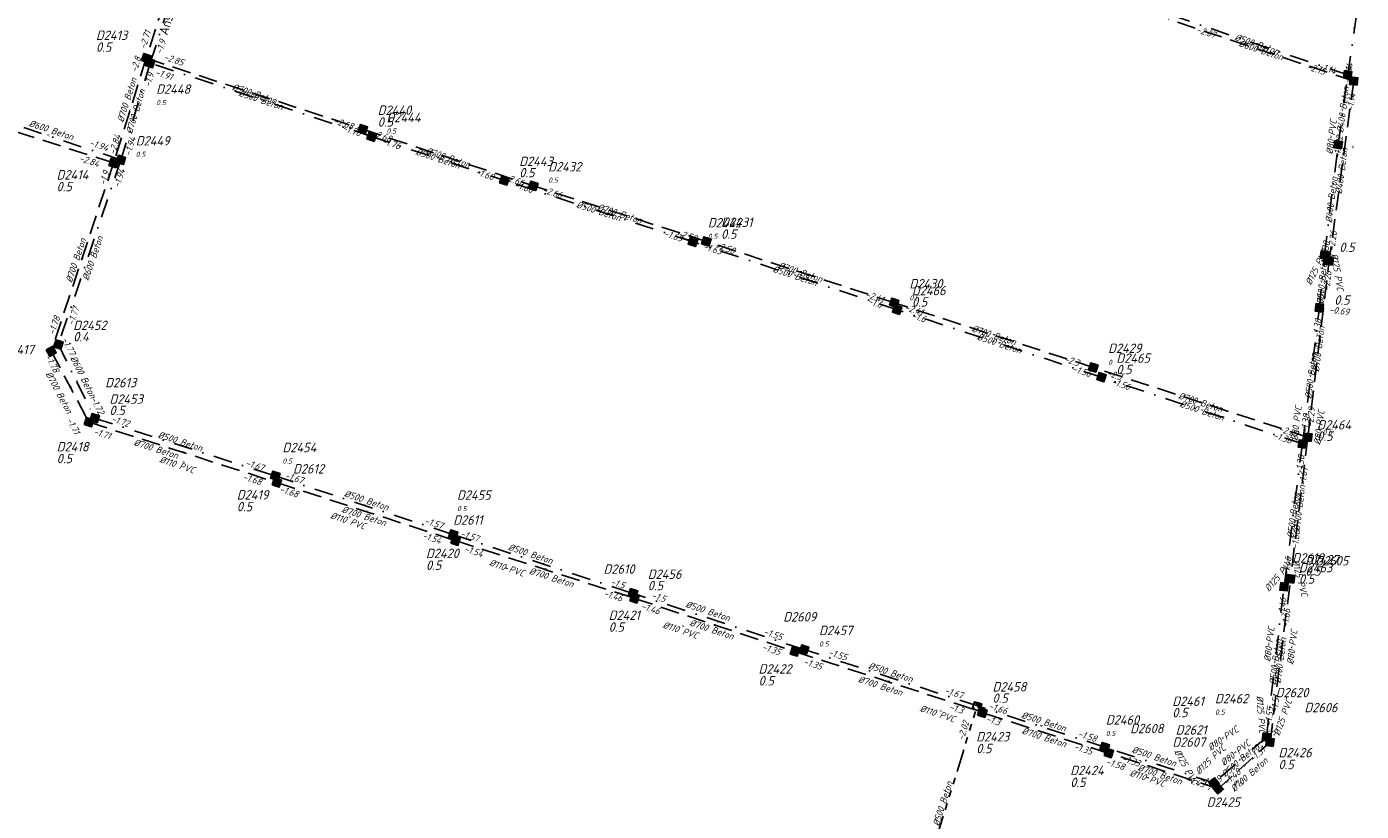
# Model space of a CAD drawing. Header units: metres. Extents: x 153906 to 154973, y 473035 to 474039.
# Tile 14 of 18: x 154619 to 154973, y 473490 to 473698. Entities that reach past the tile are written whole.
import ezdxf
from ezdxf.enums import TextEntityAlignment as Align

# ---------------------------------------------------------------- set-up
doc = ezdxf.new("R2010")
doc.units = ezdxf.units.M
for name, pattern in [('RI-GWA', [18.45, 6, -1.8, 1.75, -1.8, 1.75, -1.8, 1.75, -1.8]), ('RI-HWA', [7.4, 5, -2.4]), ('RI-VWA', [11, 5, -3, 0, -3])]:
    doc.linetypes.add(name, pattern=pattern)
doc.layers.get('0').update_dxf_attribs({"linetype": 'CONTINUOUS'})
for name, color, linetype, lineweight in [('B-XX-OG-TOPOGRAFIE-T18', 1, 'CONTINUOUS', 18), ('R-OI-RI-BOB-T18', 6, 'CONTINUOUS', 18), ('R-OI-RI-GWA_PUTDEKSELHOOGTE-T25', 10, 'CONTINUOUS', 25), ('R-OI-RI-GWA_PUTNUMMER-T25', 10, 'CONTINUOUS', 25), ('R-OI-RI-GWA_RIOOLPUT_INSPECTIEPUT-S', 10, 'CONTINUOUS', 25), ('R-OI-RI-GWA_TRANSPORTLEIDING-G', 10, 'RI-GWA', 25), ('R-OI-RI-HWA_PUTDEKSELHOOGTE-T25', 150, 'CONTINUOUS', 25), ('R-OI-RI-HWA_PUTNUMMER-T25', 150, 'CONTINUOUS', 25), ('R-OI-RI-HWA_RIOOLPUT_INSPECTIEPUT-S', 150, 'CONTINUOUS', 25), ('R-OI-RI-HWA_TRANSPORTLEIDING-G', 150, 'RI-HWA', 25), ('R-OI-RI-STROOMRICHTING-G', 251, 'CONTINUOUS', 25), ('R-OI-RI-VWA_PUTDEKSELHOOGTE-T25', 34, 'CONTINUOUS', 25), ('R-OI-RI-VWA_PUTNUMMER-T25', 34, 'CONTINUOUS', 25), ('R-OI-RI-VWA_RIOOLPUT_INSPECTIEPUT-S', 34, 'CONTINUOUS', 25), ('R-OI-RI-VWA_TRANSPORTLEIDING-G', 34, 'RI-VWA', 25)]:
    doc.layers.add(name, color=color, linetype=linetype, lineweight=lineweight)
doc.layers.add('R-OI-RI-DIAMETER_RIOOL-T18', color=6, linetype='CONTINUOUS')
doc.styles.add('NLCS-ISO-M-T18', font='NLCS-ISO.ttf', dxfattribs={"height": 1.8})
doc.styles.add('NLCS-ISO-M500-T25', font='NLCS-ISO.ttf', dxfattribs={"height": 1.25})
doc.styles.add('NLCS-ISO-M750-T18_CURSIEF', font='NLCS-ISO.ttf', dxfattribs={"oblique": 15, "height": 1.35})
doc.styles.add('NLCS-ISO-M750-T25_CURSIEF', font='NLCS-ISO.ttf', dxfattribs={"oblique": 15, "height": 1.875})

# ---------------------------------------------------------------- blocks, each defined once
blk = doc.blocks.new('N-SRI-PUT_GWA-SO')
blk.add_hatch(color=256).paths.add_polyline_path([(1.41, 1.41, 0.664858), (-2, 0.02), (-2, -0.02, 0.196534), (-1.41, -1.41)])
at = {"lineweight": -3, "flags": 128}
blk.add_lwpolyline([(2, -2), (2, 2), (-2, 2), (-2, -2)], close=True, dxfattribs=at)
at = {"lineweight": -3}
blk.add_circle((0, 0), 2, dxfattribs=at)
blk = doc.blocks.new('N-SRI-PUT_VWA-SO')
h = blk.add_hatch(color=256)
edge = h.paths.add_edge_path()
edge.add_arc((0, 0), 2, 0, 360)
at = {"flags": 128}
blk.add_lwpolyline([(-2, 2), (2, 2), (2, -2), (-2, -2)], close=True, dxfattribs=at)
at = {"lineweight": -3, "flags": 128}
blk.add_lwpolyline([(2, -2), (2, 2), (-2, 2), (-2, -2)], close=True, dxfattribs=at)
at = {"lineweight": -3}
blk.add_circle((0, 0), 2, dxfattribs=at)
blk = doc.blocks.new('N-SRI-PUT_HWA-SO')
h = blk.add_hatch(color=256)
h.dxf.hatch_style = 1
h.paths.add_polyline_path([(-2, 0, 1), (2, 0, 1)])
at = {"lineweight": -3, "flags": 128}
blk.add_lwpolyline([(-2, -2), (2, -2), (2, 2), (-2, 2)], close=True, dxfattribs=at)
at = {"lineweight": -3}
blk.add_circle((0, 0), 2, dxfattribs=at)

msp = doc.modelspace()

# ---------------------------------------------------------------- linework, layer by layer
at = {"layer": 'R-OI-RI-GWA_TRANSPORTLEIDING-G'}
msp.add_polyline3d([(154855.17, 473465.11, 0), (154871.32, 473517.66, 0)], dxfattribs=at)
at = {"layer": 'R-OI-RI-HWA_TRANSPORTLEIDING-G'}
for points in [[(154664.4, 473732.94, 0), (154650.53, 473690.01, 0)], [(154971.42, 473683.91, 0), (154922.17, 473700.37, 0)], [(154650.53, 473690.01, 0), (154641.89, 473662.14, 0)], [(154650.53, 473690.01, 0), (154708.11, 473671.1, 0)], [(154971.42, 473683.91, 0), (154964.92, 473636.12, 0)], [(154641.89, 473662.14, 0), (154581.36, 473681.55, 0)], [(154708.11, 473671.1, 0), (154753.43, 473656.07, 0)], [(154641.89, 473662.14, 0), (154625.3, 473612.07, 0)], [(154799.37, 473641.29, 0), (154753.43, 473656.07, 0)], [(154849.41, 473624.94, 0), (154799.37, 473641.29, 0)], [(154959.23, 473589.24, 0), (154964.92, 473636.12, 0)], [(154902.21, 473607.79, 0), (154849.41, 473624.94, 0)], [(154625.3, 473612.07, 0), (154635.34, 473593.24, 0)], [(154959.23, 473589.24, 0), (154902.21, 473607.79, 0)], [(154635.34, 473593.24, 0), (154685.24, 473577.18, 0)], [(154959.23, 473589.24, 0), (154954.63, 473551.59, 0)], [(154685.24, 473577.18, 0), (154732.73, 473561.74, 0)], [(154732.73, 473561.74, 0), (154780.31, 473546.4, 0)], [(154949.18, 473508.15, 0), (154954.63, 473551.59, 0)], [(154780.31, 473546.4, 0), (154822.91, 473532.24, 0)], [(154822.91, 473532.24, 0), (154872.66, 473516.15, 0)], [(154906.29, 473505.18, 0), (154872.54, 473516.08, 0)], [(154935.42, 473495.76, 0), (154949.18, 473508.15, 0)], [(154935.42, 473495.76, 0), (154906.33, 473505.28, 0)]]:
    msp.add_polyline3d(points, dxfattribs=at)
at = {"layer": 'R-OI-RI-VWA_TRANSPORTLEIDING-G'}
for points in [[(154651.61, 473688.73, 0), (154667.9, 473739.17, 0)], [(154969.82, 473685.58, 0), (154973.44, 473710.11, 0)], [(154969.82, 473685.58, 0), (154921.58, 473701.9, 0)], [(154651.61, 473688.73, 0), (154643.82, 473662.96, 0)], [(154710.45, 473669.16, 0), (154651.61, 473688.73, 0)], [(154967.29, 473667.03, 0), (154969.82, 473685.58, 0)], [(154643.82, 473662.96, 0), (154605.02, 473675.9, 0)], [(154710.45, 473669.16, 0), (154745.72, 473657.5, 0)], [(154963.65, 473637.68, 0), (154967.29, 473667.03, 0)], [(154643.82, 473662.96, 0), (154627.2, 473613.9, 0)], [(154795.85, 473641.18, 0), (154745.72, 473657.5, 0)], [(154850.08, 473623.14, 0), (154795.85, 473641.18, 0)], [(154962.3, 473623.64, 0), (154963.65, 473637.68, 0)], [(154904.41, 473605.18, 0), (154850.08, 473623.14, 0)], [(154957.78, 473587.45, 0), (154962.3, 473623.64, 0)], [(154627.2, 473613.9, 0), (154636.83, 473594.3, 0)], [(154957.78, 473587.45, 0), (154904.41, 473605.18, 0)], [(154636.83, 473594.3, 0), (154684.84, 473578.95, 0)], [(154952.9, 473549.48, 0), (154957.78, 473587.45, 0)], [(154684.84, 473578.95, 0), (154732.11, 473563.33, 0)], [(154732.11, 473563.33, 0), (154779.88, 473547.73, 0)], [(154948.24, 473509.52, 0), (154952.9, 473549.48, 0)], [(154825.39, 473532.78, 0), (154779.88, 473547.73, 0)], [(154871.48, 473517.8, 0), (154825.39, 473532.78, 0)], [(154905.24, 473506.85, 0), (154871.48, 473517.8, 0)], [(154948.24, 473509.52, 0), (154934.29, 473497.31, 0)], [(154934.29, 473497.31, 0), (154905.24, 473506.85, 0)]]:
    msp.add_polyline3d(points, dxfattribs=at)

# ---------------------------------------------------------------- block references
at = {"layer": 'R-OI-RI-GWA_RIOOLPUT_INSPECTIEPUT-S', "xscale": 0.4999999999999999, "yscale": 0.4999999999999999, "zscale": 0.4999999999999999, "rotation": 252.91136870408}
msp.add_blockref('N-SRI-PUT_GWA-SO', (154871.32, 473517.66), dxfattribs=at)
at = {"layer": 'R-OI-RI-HWA_RIOOLPUT_INSPECTIEPUT-S'}
for p, xscale, yscale, zscale, rotation in [((154650.53, 473690.01), 0.4999999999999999, 0.4999999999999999, 0.4999999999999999, 341.8191659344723), ((154971.42, 473683.91), 0.5, 0.5, 0.5, 83.39478235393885), ((154708.11, 473671.1), 0.5, 0.5, 0.5, 341.652328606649), ((154641.89, 473662.14), 0.5, 0.5, 0.5, 72.77600113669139), ((154753.43, 473656.07), 0.5, 0.5, 0.5, 342.1703318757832), ((154799.37, 473641.29), 0.5, 0.5, 0.5, 341.9043931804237), ((154964.92, 473636.12), 0.5, 0.5, 0.5, 82.25463025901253), ((154849.29, 473624.98), 0.5, 0.5, 0.5, 342.0080971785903), ((154625.3, 473612.07), 0.5, 0.5, 0.5, 298.0661693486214), ((154902.21, 473607.79), 0.5, 0.5, 0.5, 341.9739134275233), ((154635.34, 473593.24), 0.5, 0.5, 0.5, 342.1595565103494), ((154959.23, 473589.24), 0.5, 0.5, 0.5, 83.07964818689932), ((154685.24, 473577.18), 0.4999999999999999, 0.4999999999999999, 0.4999999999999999, 341.9895640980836), ((154732.73, 473561.74), 0.5, 0.5, 0.5, 342.1304517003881), ((154954.63, 473551.59), 0.5, 0.5, 0.5, 83.03424227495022), ((154780.31, 473546.4), 0.5, 0.5, 0.5, 341.6134837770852), ((154822.91, 473532.24), 0.4999999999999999, 0.4999999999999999, 0.4999999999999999, 342.0779064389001), ((154872.72, 473516.02), 0.5, 0.5, 0.5, 342.0998800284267), ((154906.33, 473505.28), 0.4999999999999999, 0.4999999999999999, 0.4999999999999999, 341.8787866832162), ((154949.18, 473508.15), 0.5, 0.5, 0.5, 82.84722430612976), ((154935.42, 473495.76), 0.5, 0.5, 0.5, 42.00998113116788)]:
    msp.add_blockref('N-SRI-PUT_HWA-SO', p, dxfattribs=dict(at, xscale=xscale, yscale=yscale, zscale=zscale, rotation=rotation))
at = {"layer": 'R-OI-RI-VWA_RIOOLPUT_INSPECTIEPUT-S'}
for p, xscale, yscale, zscale, rotation in [((154651.61, 473688.73), 0.5, 0.5, 0.5, 72.10172406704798), ((154969.82, 473685.58), 0.5, 0.5, 0.5, 81.60681246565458), ((154710.45, 473669.16), 0.4999999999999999, 0.4999999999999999, 0.4999999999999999, 341.7050453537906), ((154967.29, 473667.03), 0.5, 0.5, 0.5, 82.23345565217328), ((154643.82, 473662.96), 0.5, 0.5, 0.5, 73.18048515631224), ((154745.72, 473657.5), 0.4999999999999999, 0.4999999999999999, 0.4999999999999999, 341.9664112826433), ((154795.85, 473641.18), 0.5, 0.5, 0.5, 341.6056316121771), ((154963.65, 473637.68), 0.4999999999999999, 0.4999999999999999, 0.4999999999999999, 82.93025132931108), ((154850.08, 473623.14), 0.4999999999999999, 0.4999999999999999, 0.4999999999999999, 341.6996335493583), ((154962.3, 473623.64), 0.5, 0.5, 0.5, 352.7687085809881), ((154627.2, 473613.9), 0.4999999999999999, 0.4999999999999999, 0.4999999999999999, 71.28522053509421), ((154904.41, 473605.18), 0.5, 0.5, 0.5, 341.6269068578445), ((154636.83, 473594.3), 0.5, 0.5, 0.5, 342.2696192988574), ((154957.78, 473587.45), 0.5, 0.5, 0.5, 82.878296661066), ((154684.84, 473578.95), 0.4999999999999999, 0.4999999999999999, 0.4999999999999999, 341.7142680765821), ((154732.11, 473563.33), 0.5, 0.5, 0.5, 341.9147850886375), ((154779.88, 473547.73), 0.5, 0.5, 0.5, 341.814687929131), ((154952.9, 473549.48), 0.5, 0.5, 0.5, 82.67635016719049), ((154825.39, 473532.78), 0.5, 0.5, 0.5, 341.9949951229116), ((154948.24, 473509.52), 0.5, 0.5, 0.5, 83.34640002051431), ((154905.24, 473506.85), 0.5, 0.5, 0.5, 341.8198554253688), ((154934.29, 473497.31), 0.4999999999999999, 0.4999999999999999, 0.4999999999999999, 41.18708841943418)]:
    msp.add_blockref('N-SRI-PUT_VWA-SO', p, dxfattribs=dict(at, xscale=xscale, yscale=yscale, zscale=zscale, rotation=rotation))

# ---------------------------------------------------------------- texts
at = {"layer": 'B-XX-OG-TOPOGRAFIE-T18', "style": 'NLCS-ISO-M-T18'}
msp.add_text('Ansjovisweg', height=2.5, rotation=71.6, dxfattribs=at).set_placement((154657.74, 473704.71), align=Align.MIDDLE_CENTER)
at = {"layer": 'R-OI-RI-BOB-T18', "style": 'NLCS-ISO-M750-T18_CURSIEF', "oblique": 15}
for s, rotation, p in [('-2.07', 341.6654, (154929.44, 473696.88)), ('-2.8', 72.7656, (154648.03, 473686.12)), ('-1.14', 341.0924, (154961.92, 473687.2)), ('-1.14', 82.5059, (154970.5, 473683.13)), ('-1.9', 73.3386, (154651.59, 473682.15)), ('-1.14', 82.5059, (154971.33, 473675.85)), ('-2.68', 341.6654, (154700.19, 473672.65)), ('-1.76', 341.6654, (154702.54, 473670.74)), ('-1.94', 341.6654, (154635.31, 473666.82)), ('-1.22', 83.0789, (154967.83, 473663.24)), ('-2.84', 342.2383, (154632.55, 473662.67)), ('-1.68', 341.6654, (154737.81, 473659.06)), ('-2.66', 341.6654, (154745.52, 473657.64)), ('-2.58', 342.2383, (154791.45, 473642.79)), ('-1.65', 342.2383, (154787.94, 473642.7)), ('-1.38', 84.7978, (154964.31, 473634.08)), ('-2.26', 83.0789, (154964.95, 473628.06)), ('-2.41', 341.6654, (154841.49, 473626.48)), ('-1.77', 71.0468, (154631.21, 473618.85)), ('-1.6', 341.6654, (154842.18, 473624.72)), ('-1.78', 71.6197, (154626.16, 473616.29)), ('-1.38', 83.0789, (154962.3, 473615.58)), ('-2.3', 342.2383, (154894.3, 473609.31)), ('-1.56', 341.6654, (154896.5, 473606.74)), ('-1.72', 296.4017, (154635.72, 473599.49)), ('-1.71', 298.1206, (154629.31, 473593.88)), ('-2.29', 342.2383, (154951.32, 473590.76)), ('-1.38', 341.6654, (154949.87, 473589.02)), ('-1.38', 82.5059, (154957.75, 473579.38)), ('-1.67', 342.2383, (154676.78, 473581.68)), ('-1.68', 342.2383, (154676.05, 473577.98)), ('-1.57', 341.6654, (154724.36, 473566.32)), ('-1.54', 342.2383, (154723.77, 473562.38)), ('-1.66', 83.0789, (154956.59, 473559.41)), ('-1.5', 341.6654, (154773.8, 473550.1)), ('-1.46', 342.2383, (154771.94, 473547.04)), ('-1.5', 341.6654, (154784.68, 473546.5)), ('-1.46', 83.0789, (154952.97, 473541.41)), ('-1.35', 341.6654, (154814.06, 473532.77)), ('-1.55', 342.2383, (154831.66, 473531.34)), ('-1.51', 83.0789, (154951.17, 473515.97)), ('-1.3', 342.2383, (154863.79, 473516.81)), ('-2.02', 72.7656, (154867.76, 473508.49)), ('-1.3', 342.2383, (154873.56, 473513.65)), ('-1.58', 342.2383, (154897.99, 473509.69)), ('-1.55', 41.253, (154947.15, 473507.24)), ('-1.33', 341.6654, (154909.65, 473503.14)), ('-1.54', 341.6654, (154930.34, 473497.55)), ('-1.48', 41.8259, (154937.81, 473496.56))]:
    msp.add_text(s, height=1.8, rotation=rotation, dxfattribs=at).set_placement(p)
for s, rotation, p in [('-2.71', 72.1927, (154651.86, 473696.96)), ('-1.9', 72.1927, (154655.84, 473694.59)), ('-2.85', 341.6654, (154660.17, 473687.92)), ('-1.91', 341.6654, (154657.19, 473684.09)), ('-2.15', 341.6654, (154963.52, 473685.5)), ('-1.14', 81.36, (154971.26, 473688.5)), ('-2.84', 72.7656, (154643.87, 473669.38)), ('-1.94', 73.3386, (154647.84, 473668.77)), ('-2.68', 341.6654, (154715.39, 473667.63)), ('-1.22', 82.5059, (154968.6, 473669.22)), ('-1.76', 341.6654, (154717.73, 473665.7)), ('-1.9', 71.6197, (154640.83, 473659.68)), ('-1.94', 71.0468, (154645.02, 473660.19)), ('-1.68', 342.2383, (154753.02, 473654.07)), ('-2.66', 342.2383, (154760.74, 473652.67)), ('-1.63', 341.6654, (154803.13, 473637.7)), ('-2.58', 341.6654, (154806.66, 473637.86)), ('-1.38', 83.0789, (154965.1, 473641.23)), ('-2.26', 82.5059, (154966.99, 473643.92)), ('-1.38', 84.7978, (154963.63, 473627.06)), ('-2.41', 342.2383, (154856.71, 473621.52)), ('-0.69', 352.5515, (154970.11, 473621.64)), ('-1.6', 341.6654, (154857.36, 473619.68)), ('-1.77', 296.4017, (154630.26, 473610.82)), ('-1.78', 298.1206, (154625.98, 473606.21)), ('-2.3', 342.2383, (154909.52, 473604.37)), ('-1.56', 341.6654, (154911.68, 473601.71)), ('-1.72', 342.2383, (154645.76, 473591.9)), ('-1.38', 83.0789, (154959.76, 473595.27)), ('-2.29', 83.0789, (154961.19, 473597.06)), ('-1.71', 342.2383, (154640.78, 473588.62)), ('-1.67', 83.0789, (154959.25, 473581.18)), ('-1.67', 341.6654, (154691.96, 473576.8)), ('-1.68', 342.2383, (154690.67, 473573.16)), ('-1.57', 341.6654, (154738.63, 473561.33)), ('-1.54', 342.2383, (154739.71, 473557.29)), ('-1.46', 82.5059, (154954.91, 473557.28)), ('-1.46', 341.6654, (154786.7, 473542.04)), ('-1.66', 83.0789, (154954.63, 473543.53)), ('-1.55', 341.6654, (154819.26, 473535.22)), ('-1.35', 342.2383, (154829.82, 473527.32)), ('-1.67', 342.2383, (154867.27, 473519.67)), ('-1.66', 342.2383, (154879.01, 473515.52)), ('-1.55', 83.0789, (154950.16, 473517.34)), ('-1.35', 342.2383, (154901.67, 473504.75)), ('-1.51', 41.8259, (154948.13, 473505.86)), ('-1.58', 341.6654, (154910.25, 473500.67)), ('-1.43', 341.6654, (154931.47, 473496)), ('-1.59', 41.253, (154936.69, 473498.08))]:
    msp.add_text(s, height=1.8, rotation=rotation, dxfattribs=at).set_placement(p, align=Align.RIGHT)
at = {"layer": 'R-OI-RI-DIAMETER_RIOOL-T18', "style": 'NLCS-ISO-M750-T18_CURSIEF', "oblique": 15}
for s, rotation, p in [('%%C500 Beton', 341.0924, (154945.7, 473693.74)), ('%%C600 Beton', 341.6654, (154946.8, 473692.14)), ('%%C700 Beton', 72.7656, (154645.42, 473678.89)), ('%%C700 Beton', 341.6654, (154679.32, 473680.55)), ('%%C700 Beton', 73.3386, (154647.71, 473675.84)), ('%%C500 Beton', 341.6654, (154681.03, 473678.95)), ('%%C400 Beton', 82.5059, (154968.55, 473676.3)), ('%%C600 Beton', 341.6654, (154625.33, 473670.9)), ('%%C80 PVC', 83.0789, (154965.5, 473669.04)), ('%%C500 Beton', 341.6654, (154728.08, 473663.33)), ('%%C700 Beton', 341.6654, (154730.77, 473663.59)), ('%%C400 Beton', 82.5059, (154968.17, 473660.02)), ('%%C400 Beton', 83.0789, (154965.47, 473652.35)), ('%%C500 Beton', 342.2383, (154770.79, 473649.34)), ('%%C700 Beton', 342.2383, (154776.4, 473648.68)), ('%%C700 Beton', 71.6197, (154631.83, 473636.25)), ('%%C600 Beton', 71.0468, (154636.32, 473636.82)), ('%%C125 PVC', 63.5983, (154961.49, 473634.37)), ('%%C500 Beton', 84.7978, (154962.98, 473630.66)), ('%%C125 PVC', 279.213, (154967.09, 473633.14)), ('%%C500 Beton', 341.6654, (154822.97, 473632.16)), ('%%C700 Beton', 341.6654, (154824.39, 473633.12)), ('%%C700 Beton', 342.2383, (154875.81, 473616.37)), ('%%C500 Beton', 341.6654, (154877.25, 473614.16)), ('%%C700 Beton', 83.0789, (154962.08, 473612.68)), ('%%C600 Beton', 296.4017, (154633.84, 473605.24)), ('%%C500 Beton', 83.0789, (154960.04, 473605.54)), ('%%C700 Beton', 298.1206, (154627.38, 473601.14)), ('%%C700 Beton', 342.2383, (154930.72, 473598.52)), ('%%C500 Beton', 341.6654, (154931.09, 473596.31)), ('%%C80 PVC', 83.0789, (154956.16, 473592.9)), ('%%C80 PVC', 83.0789, (154962.24, 473591.84)), ('%%C500 Beton', 342.2383, (154659.59, 473588.13)), ('%%C700 Beton', 342.2383, (154653.16, 473586.15)), ('%%C110 PVC', 341.6654, (154658.8, 473581.93)), ('%%C700 Beton', 83.0789, (154956.93, 473570.41)), ('%%C500 Beton', 341.6654, (154709.08, 473572.46)), ('%%C500 Beton', 82.5059, (154955.34, 473568.47)), ('%%C700 Beton', 342.2383, (154708.43, 473568.3)), ('%%C110 PVC', 341.6654, (154704.2, 473567.04)), ('%%C500 Beton', 341.6654, (154752.68, 473558.22)), ('%%C110 PVC', 341.6654, (154746.41, 473554.51)), ('%%C125 PVC', 49.8473, (154951.47, 473552.45)), ('%%C125 PVC', 284.9425, (154957.13, 473551.81)), ('%%C700 Beton', 342.2383, (154758.25, 473551.96)), ('%%C500 Beton', 341.6654, (154799.8, 473543.03)), ('%%C110 PVC', 341.6654, (154792.52, 473537.95)), ('%%C700 Beton', 341.6654, (154800.83, 473538.15)), ('%%C80 PVC', 83.0789, (154948.96, 473534.17)), ('%%C80 PVC', 83.0789, (154955.05, 473533.41)), ('%%C500 Beton', 83.0789, (154950.57, 473529.5)), ('%%C700 Beton', 83.0789, (154951.9, 473529.87)), ('%%C500 Beton', 342.2383, (154848.36, 473526.72)), ('%%C700 Beton', 342.2383, (154845.63, 473523.16)), ('%%C125 PVC', 274.0563, (154946.81, 473515.53)), ('%%C125 PVC', 69.9009, (154952.57, 473514.76)), ('%%C110 PVC', 341.6654, (154860.83, 473515.76)), ('%%C500 Beton', 342.2383, (154889.07, 473513.65)), ('%%C700 Beton', 342.2383, (154889.16, 473509.46)), ('%%C80 PVC', 34.9504, (154936.7, 473509.18)), ('%%C500 Beton', 341.6654, (154918.38, 473504.38)), ('%%C125 PVC', 298.6935, (154926.86, 473501.7)), ('%%C125 PVC', 43.5448, (154933.34, 473503.54)), ('%%C80 PVC', 38.3882, (154940, 473505.33)), ('%%C500 Beton', 41.253, (154941.26, 473503.41)), ('%%C700 Beton', 341.6654, (154919.95, 473499.6)), ('%%C700 Beton', 41.8259, (154943.65, 473499.55)), ('%%C110 PVC', 341.6654, (154916.62, 473498.61)), ('%%C500 Beton', 72.7656, (154862.17, 473491.8))]:
    msp.add_text(s, height=1.8, rotation=rotation, dxfattribs=at).set_placement(p, align=Align.MIDDLE_CENTER)
at = {"layer": 'R-OI-RI-GWA_PUTDEKSELHOOGTE-T25', "style": 'NLCS-ISO-M750-T25_CURSIEF', "oblique": 15}
msp.add_text('0.5', height=2.5, dxfattribs=at).set_placement((154875.43, 473518.62))
at = {"layer": 'R-OI-RI-GWA_PUTNUMMER-T25', "style": 'NLCS-ISO-M750-T25_CURSIEF', "oblique": 15}
msp.add_text('D2458', height=2.5, dxfattribs=at).set_placement((154875.43, 473521.63))
at = {"layer": 'R-OI-RI-HWA_PUTDEKSELHOOGTE-T25', "style": 'NLCS-ISO-M750-T25_CURSIEF', "oblique": 15}
for s, height, p in [('0.5', 2.5, (154637.19, 473691.7)), ('0.5', 2.5, (154712.06, 473671.79)), ('0.5', 2.5, (154626.72, 473654.61)), ('0.5', 2.5, (154803.31, 473641.99)), ('0.5', 1.35, (154853.36, 473625.63)), ('0', 1.35, (154906.16, 473608.48)), ('0.5', 1.35, (154963.18, 473589.93)), ('0.5', 2.5, (154626.76, 473582.31)), ('0.5', 2.5, (154674.62, 473569.53)), ('0.5', 2.5, (154724.89, 473553.96)), ('0.5', 2.5, (154773.43, 473537.52)), ('0.5', 2.5, (154813.27, 473523.24)), ('0.5', 2.5, (154871.11, 473505.22)), ('0.5', 2.5, (154951.42, 473500.98)), ('0.5', 2.5, (154896.09, 473496.24))]:
    msp.add_text(s, height=height, dxfattribs=at).set_placement(p)
at = {"layer": 'R-OI-RI-HWA_PUTNUMMER-T25', "style": 'NLCS-ISO-M750-T25_CURSIEF', "oblique": 15}
for s, p in [('D2413', (154637.19, 473694.84)), ('D2440', (154712.06, 473674.93)), ('D2432', (154757.38, 473659.9)), ('D2414', (154626.72, 473657.75)), ('D2431', (154803.31, 473645.13)), ('D2430', (154853.36, 473628.78)), ('D2417', (154612.34, 473611.28)), ('D2429', (154906.16, 473611.63)), ('D2418', (154626.76, 473585.46)), ('D2419', (154674.62, 473572.67)), ('D2420', (154724.89, 473557.1)), ('D2427', (154958.58, 473555.42)), ('D2421', (154773.43, 473540.66)), ('D2422', (154813.27, 473526.39)), ('D2423', (154871.11, 473508.36)), ('D2426', (154951.42, 473504.13)), ('D2424', (154896.09, 473499.39)), ('D2425', (154932.36, 473490.97))]:
    msp.add_text(s, height=2.5, dxfattribs=at).set_placement(p)
at = {"layer": 'R-OI-RI-STROOMRICHTING-G', "style": 'NLCS-ISO-M500-T25'}
for rotation, p in [(261.8417, (154971.63, 473697.84)), (161.5741, (154945.7, 473693.74)), (341.6654, (154946.8, 473692.14)), (161.5741, (154679.32, 473680.55)), (252.6744, (154646.21, 473676.08)), (253.2473, (154647.71, 473675.84)), (161.5741, (154681.03, 473678.95)), (262.4147, (154968.55, 473676.3)), (161.5741, (154624.42, 473669.43)), (262.9876, (154965.5, 473669.04)), (262.9876, (154971.38, 473666.31)), (161.5741, (154728.08, 473663.33)), (161.5741, (154730.77, 473663.59)), (262.4147, (154968.17, 473660.02)), (262.9876, (154965.47, 473652.35)), (162.1471, (154770.79, 473649.34)), (162.1471, (154776.4, 473648.68)), (71.6197, (154633.6, 473637.1)), (71.0468, (154635.51, 473638.43)), (161.5741, (154822.97, 473632.16)), (162.1471, (154824.39, 473633.12)), (264.7065, (154962.98, 473630.66)), (162.1471, (154875.81, 473616.37)), (161.5741, (154877.25, 473614.16)), (262.9876, (154962.08, 473612.68)), (262.9876, (154960.04, 473605.54)), (118.0293, (154630.32, 473602.66)), (116.3104, (154632.02, 473604.1)), (162.1471, (154930.72, 473598.52)), (161.5741, (154931.09, 473596.31)), (262.9876, (154962.24, 473591.84)), (162.1471, (154660.29, 473585.21)), (162.1471, (154660.83, 473586.62)), (341.6654, (154660.57, 473582.71)), (161.5741, (154708.48, 473571.14)), (162.1471, (154708.98, 473569.46)), (83.0789, (154956.93, 473570.41)), (341.6654, (154704.75, 473568.19)), (262.4147, (154955.34, 473568.47)), (162.1471, (154755.99, 473555.53)), (341.6654, (154746.41, 473554.51)), (162.1471, (154756.52, 473554.07)), (341.6654, (154793.29, 473539.11)), (161.5741, (154801.61, 473539.32)), (341.6654, (154802.64, 473540.26)), (262.9876, (154948.96, 473534.17)), (262.9876, (154955.05, 473533.41)), (263.5606, (154950.57, 473529.5)), (83.0789, (154951.9, 473529.87)), (162.1471, (154847.79, 473524.2)), (342.2383, (154848.43, 473525.29)), (341.6654, (154861.78, 473516.61)), (162.1471, (154888.36, 473512.33)), (342.2383, (154889.49, 473510.72)), (214.8592, (154936.7, 473509.18)), (218.2969, (154940, 473505.34)), (161.5741, (154919.77, 473502.08)), (221.1617, (154941.26, 473503.41)), (41.8259, (154942.3, 473501.96)), (162.1471, (154916.62, 473498.61)), (341.6654, (154920.88, 473500.52)), (252.6744, (154863.32, 473491.46))]:
    msp.add_text('>', height=1.25, rotation=rotation, dxfattribs=at).set_placement(p, align=Align.MIDDLE_CENTER)
at = {"layer": 'R-OI-RI-VWA_PUTDEKSELHOOGTE-T25', "style": 'NLCS-ISO-M750-T25_CURSIEF', "oblique": 15}
for s, height, p in [('0.5', 1.35, (154653.2, 473677.52)), ('0.5', 1.35, (154714.4, 473669.98)), ('0.5', 1.35, (154647.77, 473663.78)), ('0.5', 2.5, (154749.66, 473658.32)), ('0.5', 1.35, (154757.38, 473656.89)), ('0.5', 1.35, (154799.8, 473641.99)), ('0.5', 2.5, (154967.6, 473638.5)), ('0.5', 2.5, (154854.03, 473623.96)), ('0.5', 2.5, (154966.25, 473624.45)), ('0.4', 2.5, (154631.15, 473614.72)), ('0.5', 2.5, (154908.35, 473605.99)), ('0.5', 2.5, (154640.78, 473595.12)), ('0.5', 2.5, (154961.73, 473588.27)), ('0.5', 1.35, (154686.75, 473582.23)), ('0.5', 1.35, (154733.14, 473569.59)), ('0.5', 2.5, (154956.85, 473550.3)), ('0.5', 2.5, (154958.58, 473552.41)), ('0.5', 2.5, (154783.83, 473548.55)), ('0.5', 1.35, (154829.34, 473533.6)), ('0.5', 2.5, (154923.21, 473514.79)), ('0.5', 1.35, (154934.56, 473515.48)), ('0.5', 1.35, (154905.55, 473509.81)), ('0.5', 1.35, (154939.37, 473496.58))]:
    msp.add_text(s, height=height, dxfattribs=at).set_placement(p)
at = {"layer": 'R-OI-RI-VWA_PUTNUMMER-T25', "style": 'NLCS-ISO-M750-T25_CURSIEF', "oblique": 15}
for s, p in [('D2448', (154653.2, 473680.54)), ('D2444', (154714.4, 473672.99)), ('D2449', (154647.77, 473666.79)), ('D2443', (154749.66, 473661.33)), ('D2442', (154799.8, 473645.01)), ('D2466', (154854.03, 473626.98)), ('D2452', (154631.15, 473617.73)), ('D2465', (154908.35, 473609.01)), ('D2613', (154639.63, 473602.49)), ('D2453', (154640.78, 473598.13)), ('D2464', (154961.73, 473591.28)), ('D2454', (154686.75, 473585.25)), ('D2612', (154689.56, 473579.58)), ('D2455', (154733.14, 473572.61)), ('D2611', (154732.13, 473565.96)), ('D2610', (154772.08, 473552.93)), ('D2619', (154955.1, 473555.91)), ('D2463', (154956.85, 473553.31)), ('D2605', (154961.21, 473555.13)), ('D2456', (154783.83, 473551.56)), ('D2609', (154819.83, 473540.24)), ('D2457', (154829.34, 473536.61)), ('D2461', (154923.21, 473517.8)), ('D2462', (154934.56, 473518.5)), ('D2620', (154950.7, 473520.1)), ('D2606', (154958.33, 473516.12)), ('D2460', (154905.55, 473512.83)), ('D2608', (154912.03, 473510.55)), ('D2607', (154923.25, 473506.93)), ('D2621', (154924.12, 473510.16))]:
    msp.add_text(s, height=2.5, dxfattribs=at).set_placement(p)

doc.saveas('drawing.dxf')
